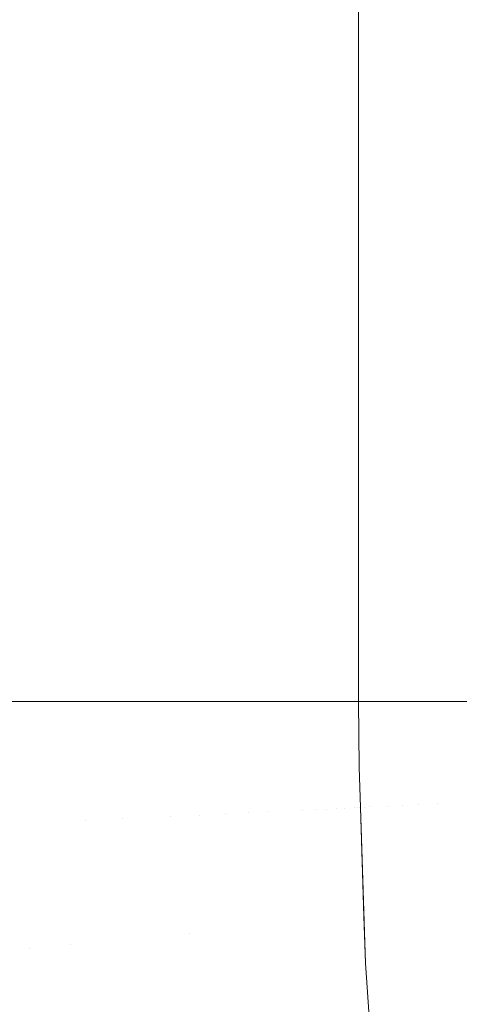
# Model space of a CAD drawing. Header units: centimetres. Extents: x -17.1 to 18.2, y 4.2 to 6.
# Tile 135 of 256: x -5.2519 to -5.2255, y 4.6821 to 4.7411. Entities that reach past the tile are written whole.
import ezdxf

# ---------------------------------------------------------------- set-up
doc = ezdxf.new("R2010")
doc.units = ezdxf.units.CM
doc.header["$LTSCALE"] = 2.54
doc.layers.add('Lucido design-1', color=7, linetype='Continuous')

# ---------------------------------------------------------------- blocks, each defined once
blk = doc.blocks.new('Gruppo-3-1')
at = {"color": 7, "linetype": 'Continuous', "lineweight": 9}
for points in [[(-17.020308, 5.900212, -2276.22217), (-17.020308, 4.300212, -2276.22217), (18.147234, 4.300212, -2276.22217), (18.147234, 5.900212, -2276.22217)], [(-5.231566, 4.700212, -2276.92217), (-5.231566, 5.900212, -2276.92217), (-5.231566, 5.900212, -2276.72217), (-5.231566, 4.700212, -2276.72217)]]:
    blk.add_3dface(points, dxfattribs=at)
for points, invisible_edges in [([(-5.25162, 4.700212, -2276.993828), (-5.253113, 4.700212, -2276.995983), (-5.253113, 5.900212, -2276.995983), (-5.251592, 5.900212, -2276.993788)], 10), ([(-5.251592, 5.900212, -2276.993788), (-5.25096, 5.900212, -2276.992875), (-5.25096, 4.700212, -2276.992875), (-5.25162, 4.700212, -2276.993828)], 10), ([(-5.248828, 4.700212, -2276.989502), (-5.249164, 4.700212, -2276.990033), (-5.25096, 5.900212, -2276.992875), (-5.250344, 5.900212, -2276.991901)], 10), ([(-5.249164, 4.700212, -2276.990033), (-5.25096, 4.700212, -2276.992875), (-5.25096, 5.900212, -2276.992875)], 10), ([(-5.250344, 5.900212, -2276.991901), (-5.248828, 5.900212, -2276.989502), (-5.248828, 4.700212, -2276.989502)], 10), ([(-5.248828, 5.900212, -2276.989502), (-5.246895, 4.700212, -2276.986138), (-5.248017, 4.700212, -2276.98809)], 9), ([(-5.248828, 5.900212, -2276.989502), (-5.246731, 5.900212, -2276.985852), (-5.246731, 4.700212, -2276.985852), (-5.246895, 4.700212, -2276.986138)], 10), ([(-5.248017, 4.700212, -2276.98809), (-5.248828, 4.700212, -2276.989502), (-5.248828, 5.900212, -2276.989502)], 10), ([(-5.246731, 5.900212, -2276.985852), (-5.244685, 5.900212, -2276.981914), (-5.244685, 4.700212, -2276.981914), (-5.244816, 4.700212, -2276.982167)], 10), ([(-5.244816, 4.700212, -2276.982167), (-5.246731, 4.700212, -2276.985852), (-5.246731, 5.900212, -2276.985852)], 10), ([(-5.244685, 5.900212, -2276.981914), (-5.242708, 5.900212, -2276.977684), (-5.242708, 4.700212, -2276.977684), (-5.242923, 4.700212, -2276.978145)], 10), ([(-5.242923, 4.700212, -2276.978145), (-5.244685, 4.700212, -2276.981914), (-5.244685, 5.900212, -2276.981914)], 10), ([(-5.240822, 5.900212, -2276.973159), (-5.240822, 4.700212, -2276.973159), (-5.242708, 4.700212, -2276.977684), (-5.242708, 5.900212, -2276.977684)], 5), ([(-5.240822, 5.900212, -2276.973159), (-5.239048, 5.900212, -2276.968341), (-5.239048, 4.700212, -2276.968341), (-5.23967, 4.700212, -2276.970032)], 10), ([(-5.23967, 4.700212, -2276.970032), (-5.240822, 4.700212, -2276.973159), (-5.240822, 5.900212, -2276.973159)], 10), ([(-5.237409, 5.900212, -2276.963241), (-5.237409, 4.700212, -2276.963241), (-5.239048, 4.700212, -2276.968341), (-5.239048, 5.900212, -2276.968341)], 5), ([(-5.237409, 5.900212, -2276.963241), (-5.235931, 5.900212, -2276.957874), (-5.235931, 4.700212, -2276.957874), (-5.237056, 4.700212, -2276.96196)], 10), ([(-5.237056, 4.700212, -2276.96196), (-5.237409, 4.700212, -2276.963241), (-5.237409, 5.900212, -2276.963241)], 10), ([(-5.235931, 5.900212, -2276.957874), (-5.234636, 5.900212, -2276.952263), (-5.234636, 4.700212, -2276.952263), (-5.235045, 4.700212, -2276.954038)], 10), ([(-5.235045, 4.700212, -2276.954038), (-5.235931, 4.700212, -2276.957874), (-5.235931, 5.900212, -2276.957874)], 10), ([(-5.233546, 5.900212, -2276.94644), (-5.233546, 4.700212, -2276.94644), (-5.234636, 4.700212, -2276.952263), (-5.234636, 5.900212, -2276.952263)], 5), ([(-5.233546, 5.900212, -2276.94644), (-5.23268, 5.900212, -2276.94044), (-5.23268, 4.700212, -2276.94044), (-5.233535, 4.700212, -2276.946366)], 10), ([(-5.233535, 4.700212, -2276.946366), (-5.233546, 4.700212, -2276.94644), (-5.233546, 5.900212, -2276.94644)], 10), ([(-5.23268, 5.900212, -2276.94044), (-5.232055, 5.900212, -2276.934308), (-5.232055, 4.700212, -2276.934308), (-5.232533, 4.700212, -2276.938996)], 10), ([(-5.232533, 4.700212, -2276.938996), (-5.23268, 4.700212, -2276.94044), (-5.23268, 5.900212, -2276.94044)], 10), ([(-5.232055, 5.900212, -2276.934308), (-5.231682, 5.900212, -2276.928092), (-5.231682, 4.700212, -2276.928092), (-5.231915, 4.700212, -2276.93198)], 10), ([(-5.231915, 4.700212, -2276.93198), (-5.232055, 4.700212, -2276.934308), (-5.232055, 5.900212, -2276.934308)], 10), ([(-5.231628, 4.700212, -2276.925343), (-5.231682, 4.700212, -2276.928092), (-5.231682, 5.900212, -2276.928092), (-5.231627, 5.900212, -2276.925294)], 10), ([(-5.231627, 5.900212, -2276.925294), (-5.231566, 5.900212, -2276.92217), (-5.231566, 4.700212, -2276.92217), (-5.231628, 4.700212, -2276.925343)], 8), ([(-5.231473, 4.700212, -2276.717712), (-5.231566, 4.700212, -2276.72217), (-5.231566, 5.900212, -2276.72217), (-5.231501, 5.900212, -2276.719046)], 8), ([(-5.231501, 5.900212, -2276.719046), (-5.231436, 5.900212, -2276.715909), (-5.231436, 4.700212, -2276.715909), (-5.231473, 4.700212, -2276.717712)], 10), ([(-5.231266, 4.700212, -2276.713186), (-5.231436, 4.700212, -2276.715909), (-5.231436, 5.900212, -2276.715909), (-5.231243, 5.900212, -2276.712818)], 10), ([(-5.231243, 5.900212, -2276.712818), (-5.231052, 5.900212, -2276.70974), (-5.231052, 4.700212, -2276.70974), (-5.231266, 4.700212, -2276.713186)], 10), ([(-5.230424, 4.700212, -2276.703684), (-5.230934, 4.700212, -2276.708602), (-5.231052, 5.900212, -2276.70974), (-5.230731, 5.900212, -2276.706643)], 10), ([(-5.230934, 4.700212, -2276.708602), (-5.231052, 4.700212, -2276.70974), (-5.231052, 5.900212, -2276.70974)], 10), ([(-5.230731, 5.900212, -2276.706643), (-5.230424, 5.900212, -2276.703684), (-5.230424, 4.700212, -2276.703684)], 10), ([(-5.22979, 4.700212, -2276.699323), (-5.230424, 4.700212, -2276.703684), (-5.230424, 5.900212, -2276.703684), (-5.229969, 5.900212, -2276.700558)], 10), ([(-5.229969, 5.900212, -2276.700558), (-5.229566, 5.900212, -2276.697784), (-5.229566, 4.700212, -2276.697784), (-5.22979, 4.700212, -2276.699323)], 10), ([(-5.22898, 4.700212, -2276.69466), (-5.229566, 4.700212, -2276.697784), (-5.229566, 5.900212, -2276.697784), (-5.228968, 5.900212, -2276.694596)], 10), ([(-5.228968, 5.900212, -2276.694596), (-5.228496, 5.900212, -2276.692078), (-5.228496, 4.700212, -2276.692078), (-5.22898, 4.700212, -2276.69466)], 10), ([(-5.228017, 4.700212, -2276.690001), (-5.228496, 4.700212, -2276.692078), (-5.228496, 5.900212, -2276.692078), (-5.227738, 5.900212, -2276.688788)], 10), ([(-5.227738, 5.900212, -2276.688788), (-5.227233, 5.900212, -2276.686595), (-5.227233, 4.700212, -2276.686595), (-5.228017, 4.700212, -2276.690001)], 10), ([(-5.225799, 4.700212, -2276.68136), (-5.226896, 4.700212, -2276.685366), (-5.227233, 5.900212, -2276.686595), (-5.226293, 5.900212, -2276.683161)], 10), ([(-5.226896, 4.700212, -2276.685366), (-5.227233, 4.700212, -2276.686595), (-5.227233, 5.900212, -2276.686595)], 10), ([(-5.226293, 5.900212, -2276.683161), (-5.225799, 5.900212, -2276.68136), (-5.225799, 4.700212, -2276.68136)], 10), ([(-5.224218, 4.700212, -2276.676389), (-5.225799, 4.700212, -2276.68136), (-5.225799, 5.900212, -2276.68136), (-5.225501, 5.900212, -2276.680423)], 10), ([(-5.253113, 4.700212, -2276.995983), (-5.25162, 4.700212, -2276.993828), (-5.251289, 4.685372, -2276.993838), (-5.252583, 4.685246, -2276.995693)], 14), ([(-5.251289, 4.685372, -2276.993838), (-5.25162, 4.700212, -2276.993828), (-5.25096, 4.700212, -2276.992875)], 9), ([(-5.25096, 4.700212, -2276.992875), (-5.250042, 4.685494, -2276.991952), (-5.251289, 4.685372, -2276.993838)], 11), ([(-5.25096, 4.700212, -2276.992875), (-5.249164, 4.700212, -2276.990033), (-5.248842, 4.685611, -2276.990039), (-5.250042, 4.685494, -2276.991952)], 14), ([(-5.248842, 4.685611, -2276.990039), (-5.249164, 4.700212, -2276.990033), (-5.247924, 4.693077, -2276.988101)], 11), ([(-5.247924, 4.693077, -2276.988101), (-5.249164, 4.700212, -2276.990033), (-5.248828, 4.700212, -2276.989502)], 9), ([(-5.248828, 4.700212, -2276.989502), (-5.248017, 4.700212, -2276.98809), (-5.247924, 4.693077, -2276.988101)], 10), ([(-5.247924, 4.693077, -2276.988101), (-5.248017, 4.700212, -2276.98809), (-5.246895, 4.700212, -2276.986138), (-5.246815, 4.69313, -2276.986141)], 13), ([(-5.245754, 4.693181, -2276.984163), (-5.246815, 4.69313, -2276.986141), (-5.246895, 4.700212, -2276.986138), (-5.246731, 4.700212, -2276.985852)], 11), ([(-5.245754, 4.693181, -2276.984163), (-5.246731, 4.700212, -2276.985852), (-5.244816, 4.700212, -2276.982167)], 9), ([(-5.244816, 4.700212, -2276.982167), (-5.244738, 4.69323, -2276.98217), (-5.245754, 4.693181, -2276.984163)], 11), ([(-5.243768, 4.693276, -2276.980164), (-5.244738, 4.69323, -2276.98217), (-5.244816, 4.700212, -2276.982167), (-5.244685, 4.700212, -2276.981914)], 11), ([(-5.244685, 4.700212, -2276.981914), (-5.242923, 4.700212, -2276.978145), (-5.242842, 4.693321, -2276.978149), (-5.243768, 4.693276, -2276.980164)], 14), ([(-5.242842, 4.693321, -2276.978149), (-5.242923, 4.700212, -2276.978145), (-5.242708, 4.700212, -2276.977684)], 9), ([(-5.241124, 4.693403, -2276.974099), (-5.242842, 4.693321, -2276.978149), (-5.242708, 4.700212, -2276.977684)], 11), ([(-5.242708, 4.700212, -2276.977684), (-5.240822, 4.700212, -2276.973159), (-5.241124, 4.693403, -2276.974099)], 10), ([(-5.239576, 4.693477, -2276.97004), (-5.241124, 4.693403, -2276.974099), (-5.240822, 4.700212, -2276.973159)], 11), ([(-5.240822, 4.700212, -2276.973159), (-5.23967, 4.700212, -2276.970032), (-5.239576, 4.693477, -2276.97004)], 10), ([(-5.239576, 4.693477, -2276.97004), (-5.23967, 4.700212, -2276.970032), (-5.239048, 4.700212, -2276.968341)], 9), ([(-5.239048, 4.700212, -2276.968341), (-5.238193, 4.693543, -2276.96599), (-5.239576, 4.693477, -2276.97004)], 11), ([(-5.238193, 4.693543, -2276.96599), (-5.239048, 4.700212, -2276.968341), (-5.237409, 4.700212, -2276.963241)], 9), ([(-5.237409, 4.700212, -2276.963241), (-5.236966, 4.693602, -2276.961965), (-5.238193, 4.693543, -2276.96599)], 11), ([(-5.237409, 4.700212, -2276.963241), (-5.237056, 4.700212, -2276.96196), (-5.236966, 4.693602, -2276.961965)], 10), ([(-5.236966, 4.693602, -2276.961965), (-5.237056, 4.700212, -2276.96196), (-5.235931, 4.700212, -2276.957874), (-5.235888, 4.693654, -2276.957979)], 13), ([(-5.234951, 4.693699, -2276.954044), (-5.235888, 4.693654, -2276.957979), (-5.235931, 4.700212, -2276.957874)], 11), ([(-5.235931, 4.700212, -2276.957874), (-5.235045, 4.700212, -2276.954038), (-5.234951, 4.693699, -2276.954044)], 10), ([(-5.234951, 4.693699, -2276.954044), (-5.235045, 4.700212, -2276.954038), (-5.234636, 4.700212, -2276.952263)], 9), ([(-5.234636, 4.700212, -2276.952263), (-5.234147, 4.693737, -2276.95017), (-5.234951, 4.693699, -2276.954044)], 11), ([(-5.234147, 4.693737, -2276.95017), (-5.234636, 4.700212, -2276.952263), (-5.233546, 4.700212, -2276.94644)], 9), ([(-5.233546, 4.700212, -2276.94644), (-5.233466, 4.69377, -2276.946366), (-5.234147, 4.693737, -2276.95017)], 11), ([(-5.233546, 4.700212, -2276.94644), (-5.233535, 4.700212, -2276.946366), (-5.233466, 4.69377, -2276.946366)], 10), ([(-5.233535, 4.700212, -2276.946366), (-5.23268, 4.700212, -2276.94044), (-5.232901, 4.693797, -2276.942641)], 10), ([(-5.232901, 4.693797, -2276.942641), (-5.233466, 4.69377, -2276.946366), (-5.233535, 4.700212, -2276.946366)], 11), ([(-5.232443, 4.693819, -2276.938998), (-5.232901, 4.693797, -2276.942641), (-5.23268, 4.700212, -2276.94044)], 11), ([(-5.23268, 4.700212, -2276.94044), (-5.232533, 4.700212, -2276.938996), (-5.232443, 4.693819, -2276.938998)], 10), ([(-5.232443, 4.693819, -2276.938998), (-5.232533, 4.700212, -2276.938996), (-5.232055, 4.700212, -2276.934308), (-5.232085, 4.693836, -2276.935444)], 13), ([(-5.231818, 4.693849, -2276.931982), (-5.232085, 4.693836, -2276.935444), (-5.232055, 4.700212, -2276.934308)], 11), ([(-5.232055, 4.700212, -2276.934308), (-5.231915, 4.700212, -2276.93198), (-5.231818, 4.693849, -2276.931982)], 10), ([(-5.231915, 4.700212, -2276.93198), (-5.231682, 4.700212, -2276.928092), (-5.231636, 4.693858, -2276.928615)], 10), ([(-5.231636, 4.693858, -2276.928615), (-5.231818, 4.693849, -2276.931982), (-5.231915, 4.700212, -2276.93198)], 11), ([(-5.231532, 4.693863, -2276.925344), (-5.231636, 4.693858, -2276.928615), (-5.231682, 4.700212, -2276.928092)], 11), ([(-5.231682, 4.700212, -2276.928092), (-5.231628, 4.700212, -2276.925343), (-5.231532, 4.693863, -2276.925344)], 10), ([(-5.231628, 4.700212, -2276.925343), (-5.231566, 4.700212, -2276.92217), (-5.23154, 4.696285, -2276.92217)], 8), ([(-5.23154, 4.696285, -2276.92217), (-5.231532, 4.693863, -2276.925344), (-5.231628, 4.700212, -2276.925343)], 11), ([(-5.231566, 4.700212, -2276.92217), (-5.231566, 4.700212, -2276.72217), (-5.23154, 4.696285, -2276.72217), (-5.23154, 4.696285, -2276.92217)], 4), ([(-5.23154, 4.696285, -2276.72217), (-5.231566, 4.700212, -2276.72217), (-5.231473, 4.700212, -2276.717712), (-5.231433, 4.693868, -2276.717712)], 12), ([(-5.231433, 4.693868, -2276.717712), (-5.231473, 4.700212, -2276.717712), (-5.231436, 4.700212, -2276.715909)], 9), ([(-5.231231, 4.693877, -2276.713185), (-5.231433, 4.693868, -2276.717712), (-5.231436, 4.700212, -2276.715909)], 11), ([(-5.231436, 4.700212, -2276.715909), (-5.231266, 4.700212, -2276.713186), (-5.231231, 4.693877, -2276.713185)], 10), ([(-5.231231, 4.693877, -2276.713185), (-5.231266, 4.700212, -2276.713186), (-5.231052, 4.700212, -2276.70974)], 9), ([(-5.231052, 4.700212, -2276.70974), (-5.230887, 4.693894, -2276.7086), (-5.231231, 4.693877, -2276.713185)], 11), ([(-5.231052, 4.700212, -2276.70974), (-5.230934, 4.700212, -2276.708602), (-5.230887, 4.693894, -2276.7086)], 10), ([(-5.230887, 4.693894, -2276.7086), (-5.230934, 4.700212, -2276.708602), (-5.230424, 4.700212, -2276.703684), (-5.230394, 4.693917, -2276.703974)], 13), ([(-5.229747, 4.693948, -2276.699319), (-5.230394, 4.693917, -2276.703974), (-5.230424, 4.700212, -2276.703684)], 11), ([(-5.230424, 4.700212, -2276.703684), (-5.22979, 4.700212, -2276.699323), (-5.229747, 4.693948, -2276.699319)], 10), ([(-5.229747, 4.693948, -2276.699319), (-5.22979, 4.700212, -2276.699323), (-5.229566, 4.700212, -2276.697784)], 9), ([(-5.228944, 4.693987, -2276.694654), (-5.229747, 4.693948, -2276.699319), (-5.229566, 4.700212, -2276.697784)], 11), ([(-5.229566, 4.700212, -2276.697784), (-5.22898, 4.700212, -2276.69466), (-5.228944, 4.693987, -2276.694654)], 10), ([(-5.228944, 4.693987, -2276.694654), (-5.22898, 4.700212, -2276.69466), (-5.228496, 4.700212, -2276.692078)], 9), ([(-5.228496, 4.700212, -2276.692078), (-5.227979, 4.694033, -2276.689995), (-5.228944, 4.693987, -2276.694654)], 11), ([(-5.228496, 4.700212, -2276.692078), (-5.228017, 4.700212, -2276.690001), (-5.227979, 4.694033, -2276.689995)], 10), ([(-5.227979, 4.694033, -2276.689995), (-5.228017, 4.700212, -2276.690001), (-5.227233, 4.700212, -2276.686595)], 9), ([(-5.227233, 4.700212, -2276.686595), (-5.226851, 4.694087, -2276.68536), (-5.227979, 4.694033, -2276.689995)], 11), ([(-5.227233, 4.700212, -2276.686595), (-5.226896, 4.700212, -2276.685366), (-5.226851, 4.694087, -2276.68536)], 10), ([(-5.226851, 4.694087, -2276.68536), (-5.226896, 4.700212, -2276.685366), (-5.225799, 4.700212, -2276.68136)], 9), ([(-5.225799, 4.700212, -2276.68136), (-5.225559, 4.694149, -2276.680769), (-5.226851, 4.694087, -2276.68536)], 11), ([(-5.224104, 4.694219, -2276.676241), (-5.225559, 4.694149, -2276.680769), (-5.225799, 4.700212, -2276.68136), (-5.224218, 4.700212, -2276.676389)], 11), ([(-5.23154, 4.696285, -2276.92217), (-5.231461, 4.693866, -2276.92217), (-5.231532, 4.693863, -2276.925344)], 10), ([(-5.231461, 4.693866, -2276.92217), (-5.23154, 4.696285, -2276.92217), (-5.23154, 4.696285, -2276.72217), (-5.231461, 4.693866, -2276.72217)], 10), ([(-5.231433, 4.693868, -2276.717712), (-5.231461, 4.693866, -2276.72217), (-5.23154, 4.696285, -2276.72217)], 9), ([(-5.230394, 4.693917, -2276.703974), (-5.230187, 4.68743, -2276.703974), (-5.230679, 4.687382, -2276.7086), (-5.230887, 4.693894, -2276.7086)], 15), ([(-5.229747, 4.693948, -2276.699319), (-5.229542, 4.687493, -2276.699319), (-5.230187, 4.68743, -2276.703974), (-5.230394, 4.693917, -2276.703974)], 15), ([(-5.228944, 4.693987, -2276.694654), (-5.228739, 4.687571, -2276.694654), (-5.229542, 4.687493, -2276.699319), (-5.229747, 4.693948, -2276.699319)], 15), ([(-5.227979, 4.694033, -2276.689995), (-5.227776, 4.687665, -2276.689995), (-5.228739, 4.687571, -2276.694654), (-5.228944, 4.693987, -2276.694654)], 15), ([(-5.226851, 4.694087, -2276.68536), (-5.22665, 4.687775, -2276.68536), (-5.227776, 4.687665, -2276.689995), (-5.227979, 4.694033, -2276.689995)], 15), ([(-5.225559, 4.694149, -2276.680769), (-5.22536, 4.6879, -2276.680769), (-5.22665, 4.687775, -2276.68536), (-5.226851, 4.694087, -2276.68536)], 15), ([(-5.224104, 4.694219, -2276.676241), (-5.223907, 4.688042, -2276.676241), (-5.22536, 4.6879, -2276.680769), (-5.225559, 4.694149, -2276.680769)], 15), ([(-5.241736, 4.686304, -2276.976126), (-5.242842, 4.693321, -2276.978149), (-5.241124, 4.693403, -2276.974099)], 11), ([(-5.241124, 4.693403, -2276.974099), (-5.2409, 4.686385, -2276.974099), (-5.241736, 4.686304, -2276.976126)], 11), ([(-5.239576, 4.693477, -2276.97004), (-5.239355, 4.686536, -2276.97004), (-5.2409, 4.686385, -2276.974099), (-5.241124, 4.693403, -2276.974099)], 15), ([(-5.238193, 4.693543, -2276.96599), (-5.237974, 4.68667, -2276.96599), (-5.239355, 4.686536, -2276.97004), (-5.239576, 4.693477, -2276.97004)], 15), ([(-5.236966, 4.693602, -2276.961965), (-5.236749, 4.68679, -2276.961965), (-5.237974, 4.68667, -2276.96599), (-5.238193, 4.693543, -2276.96599)], 15), ([(-5.235888, 4.693654, -2276.957979), (-5.235673, 4.686895, -2276.957979), (-5.236749, 4.68679, -2276.961965), (-5.236966, 4.693602, -2276.961965)], 15), ([(-5.234951, 4.693699, -2276.954044), (-5.234737, 4.686986, -2276.954044), (-5.235673, 4.686895, -2276.957979), (-5.235888, 4.693654, -2276.957979)], 15), ([(-5.234147, 4.693737, -2276.95017), (-5.233934, 4.687064, -2276.95017), (-5.234737, 4.686986, -2276.954044), (-5.234951, 4.693699, -2276.954044)], 15), ([(-5.233466, 4.69377, -2276.946366), (-5.233254, 4.687131, -2276.946366), (-5.233934, 4.687064, -2276.95017), (-5.234147, 4.693737, -2276.95017)], 15), ([(-5.232901, 4.693797, -2276.942641), (-5.23269, 4.687186, -2276.942641), (-5.233254, 4.687131, -2276.946366), (-5.233466, 4.69377, -2276.946366)], 15), ([(-5.232443, 4.693819, -2276.938998), (-5.232233, 4.68723, -2276.938998), (-5.23269, 4.687186, -2276.942641), (-5.232901, 4.693797, -2276.942641)], 15), ([(-5.232085, 4.693836, -2276.935444), (-5.231875, 4.687265, -2276.935444), (-5.232233, 4.68723, -2276.938998), (-5.232443, 4.693819, -2276.938998)], 15), ([(-5.231818, 4.693849, -2276.931982), (-5.231609, 4.687291, -2276.931982), (-5.231875, 4.687265, -2276.935444), (-5.232085, 4.693836, -2276.935444)], 15), ([(-5.231636, 4.693858, -2276.928615), (-5.231428, 4.687309, -2276.928615), (-5.231609, 4.687291, -2276.931982), (-5.231818, 4.693849, -2276.931982)], 15), ([(-5.231532, 4.693863, -2276.925344), (-5.231323, 4.687319, -2276.925344), (-5.231428, 4.687309, -2276.928615), (-5.231636, 4.693858, -2276.928615)], 15), ([(-5.231461, 4.693866, -2276.92217), (-5.231248, 4.687324, -2276.92217), (-5.231323, 4.687319, -2276.925344), (-5.231532, 4.693863, -2276.925344)], 14), ([(-5.231433, 4.693868, -2276.717712), (-5.231224, 4.687329, -2276.717712), (-5.231157, 4.684525, -2276.72217), (-5.231461, 4.693866, -2276.72217)], 11), ([(-5.231248, 4.687324, -2276.92217), (-5.231461, 4.693866, -2276.92217), (-5.231461, 4.693866, -2276.72217), (-5.231157, 4.684525, -2276.72217)], 10), ([(-5.231231, 4.693877, -2276.713185), (-5.231023, 4.687348, -2276.713185), (-5.231224, 4.687329, -2276.717712), (-5.231433, 4.693868, -2276.717712)], 15), ([(-5.230887, 4.693894, -2276.7086), (-5.230679, 4.687382, -2276.7086), (-5.231023, 4.687348, -2276.713185), (-5.231231, 4.693877, -2276.713185)], 15), ([(-5.247924, 4.693077, -2276.988101), (-5.247689, 4.685723, -2276.988101), (-5.248842, 4.685611, -2276.990039)], 11), ([(-5.246815, 4.69313, -2276.986141), (-5.246583, 4.685831, -2276.986141), (-5.247689, 4.685723, -2276.988101), (-5.247924, 4.693077, -2276.988101)], 15), ([(-5.245523, 4.685934, -2276.984163), (-5.246583, 4.685831, -2276.986141), (-5.246815, 4.69313, -2276.986141), (-5.245754, 4.693181, -2276.984163)], 15), ([(-5.245754, 4.693181, -2276.984163), (-5.244738, 4.69323, -2276.98217), (-5.244508, 4.686033, -2276.98217), (-5.245523, 4.685934, -2276.984163)], 15), ([(-5.24354, 4.686128, -2276.980164), (-5.244508, 4.686033, -2276.98217), (-5.244738, 4.69323, -2276.98217), (-5.243768, 4.693276, -2276.980164)], 15), ([(-5.243768, 4.693276, -2276.980164), (-5.242842, 4.693321, -2276.978149), (-5.242616, 4.686218, -2276.978149), (-5.24354, 4.686128, -2276.980164)], 15), ([(-5.241736, 4.686304, -2276.976126), (-5.242616, 4.686218, -2276.978149), (-5.242842, 4.693321, -2276.978149)], 11), ([(-5.230317, 4.680678, -2276.7086), (-5.230679, 4.687382, -2276.7086), (-5.230187, 4.68743, -2276.703974), (-5.229826, 4.680751, -2276.703974)], 15), ([(-5.229826, 4.680751, -2276.703974), (-5.230187, 4.68743, -2276.703974), (-5.229542, 4.687493, -2276.699319), (-5.229183, 4.680847, -2276.699319)], 15), ([(-5.229183, 4.680847, -2276.699319), (-5.229542, 4.687493, -2276.699319), (-5.228739, 4.687571, -2276.694654), (-5.228382, 4.680966, -2276.694654)], 15), ([(-5.228382, 4.680966, -2276.694654), (-5.228739, 4.687571, -2276.694654), (-5.227776, 4.687665, -2276.689995), (-5.227422, 4.681109, -2276.689995)], 15), ([(-5.227422, 4.681109, -2276.689995), (-5.227776, 4.687665, -2276.689995), (-5.22665, 4.687775, -2276.68536), (-5.226299, 4.681276, -2276.68536)], 15), ([(-5.226299, 4.681276, -2276.68536), (-5.22665, 4.687775, -2276.68536), (-5.22536, 4.6879, -2276.680769), (-5.225013, 4.681468, -2276.680769)], 15), ([(-5.23637, 4.679777, -2276.961965), (-5.236749, 4.68679, -2276.961965), (-5.235673, 4.686895, -2276.957979), (-5.235297, 4.679937, -2276.957979)], 15), ([(-5.235297, 4.679937, -2276.957979), (-5.235673, 4.686895, -2276.957979), (-5.234737, 4.686986, -2276.954044), (-5.234364, 4.680076, -2276.954044)], 15), ([(-5.234364, 4.680076, -2276.954044), (-5.234737, 4.686986, -2276.954044), (-5.233934, 4.687064, -2276.95017), (-5.233563, 4.680195, -2276.95017)], 15), ([(-5.233563, 4.680195, -2276.95017), (-5.233934, 4.687064, -2276.95017), (-5.233254, 4.687131, -2276.946366), (-5.232885, 4.680296, -2276.946366)], 15), ([(-5.232885, 4.680296, -2276.946366), (-5.233254, 4.687131, -2276.946366), (-5.23269, 4.687186, -2276.942641), (-5.232322, 4.68038, -2276.942641)], 15), ([(-5.232322, 4.68038, -2276.942641), (-5.23269, 4.687186, -2276.942641), (-5.232233, 4.68723, -2276.938998), (-5.231866, 4.680447, -2276.938998)], 15), ([(-5.231866, 4.680447, -2276.938998), (-5.232233, 4.68723, -2276.938998), (-5.231875, 4.687265, -2276.935444), (-5.23151, 4.680501, -2276.935444)], 15), ([(-5.23151, 4.680501, -2276.935444), (-5.231875, 4.687265, -2276.935444), (-5.231609, 4.687291, -2276.931982), (-5.231244, 4.68054, -2276.931982)], 15), ([(-5.231244, 4.68054, -2276.931982), (-5.231609, 4.687291, -2276.931982), (-5.231428, 4.687309, -2276.928615), (-5.231063, 4.680567, -2276.928615)], 15), ([(-5.23096, 4.680582, -2276.925344), (-5.231063, 4.680567, -2276.928615), (-5.231428, 4.687309, -2276.928615), (-5.231323, 4.687319, -2276.925344)], 15), ([(-5.231323, 4.687319, -2276.925344), (-5.231248, 4.687324, -2276.92217), (-5.231157, 4.684525, -2276.92217)], 9), ([(-5.23096, 4.680582, -2276.925344), (-5.231323, 4.687319, -2276.925344), (-5.231157, 4.684525, -2276.92217)], 11), ([(-5.231157, 4.684525, -2276.72217), (-5.231157, 4.684525, -2276.92217), (-5.231248, 4.687324, -2276.92217)], 9), ([(-5.230861, 4.680597, -2276.717712), (-5.231224, 4.687329, -2276.717712), (-5.231023, 4.687348, -2276.713185), (-5.23066, 4.680627, -2276.713185)], 15), ([(-5.231157, 4.684525, -2276.72217), (-5.231224, 4.687329, -2276.717712), (-5.230861, 4.680597, -2276.717712)], 11), ([(-5.23066, 4.680627, -2276.713185), (-5.231023, 4.687348, -2276.713185), (-5.230679, 4.687382, -2276.7086), (-5.230317, 4.680678, -2276.7086)], 15), ([(-5.241343, 4.679036, -2276.976126), (-5.242221, 4.678906, -2276.978149), (-5.242616, 4.686218, -2276.978149), (-5.241736, 4.686304, -2276.976126)], 15), ([(-5.241736, 4.686304, -2276.976126), (-5.2409, 4.686385, -2276.974099), (-5.24051, 4.679161, -2276.974099), (-5.241343, 4.679036, -2276.976126)], 15), ([(-5.24051, 4.679161, -2276.974099), (-5.2409, 4.686385, -2276.974099), (-5.239355, 4.686536, -2276.97004), (-5.238969, 4.67939, -2276.97004)], 15), ([(-5.238969, 4.67939, -2276.97004), (-5.239355, 4.686536, -2276.97004), (-5.237974, 4.68667, -2276.96599), (-5.237591, 4.679595, -2276.96599)], 15), ([(-5.237591, 4.679595, -2276.96599), (-5.237974, 4.68667, -2276.96599), (-5.236749, 4.68679, -2276.961965), (-5.23637, 4.679777, -2276.961965)], 15), ([(-5.24843, 4.677981, -2276.990039), (-5.248842, 4.685611, -2276.990039), (-5.247689, 4.685723, -2276.988101), (-5.24728, 4.678153, -2276.988101)], 15), ([(-5.24728, 4.678153, -2276.988101), (-5.247689, 4.685723, -2276.988101), (-5.246583, 4.685831, -2276.986141), (-5.246177, 4.678317, -2276.986141)], 15), ([(-5.24512, 4.678474, -2276.984163), (-5.246177, 4.678317, -2276.986141), (-5.246583, 4.685831, -2276.986141), (-5.245523, 4.685934, -2276.984163)], 15), ([(-5.245523, 4.685934, -2276.984163), (-5.244508, 4.686033, -2276.98217), (-5.244108, 4.678625, -2276.98217), (-5.24512, 4.678474, -2276.984163)], 15), ([(-5.243142, 4.678769, -2276.980164), (-5.244108, 4.678625, -2276.98217), (-5.244508, 4.686033, -2276.98217), (-5.24354, 4.686128, -2276.980164)], 15), ([(-5.24354, 4.686128, -2276.980164), (-5.242616, 4.686218, -2276.978149), (-5.242221, 4.678906, -2276.978149), (-5.243142, 4.678769, -2276.980164)], 15), ([(-5.252161, 4.677426, -2276.995693), (-5.252583, 4.685246, -2276.995693), (-5.251289, 4.685372, -2276.993838), (-5.25087, 4.677618, -2276.993838)], 15), ([(-5.25087, 4.677618, -2276.993838), (-5.251289, 4.685372, -2276.993838), (-5.250042, 4.685494, -2276.991952), (-5.249627, 4.677803, -2276.991952)], 15), ([(-5.249627, 4.677803, -2276.991952), (-5.250042, 4.685494, -2276.991952), (-5.248842, 4.685611, -2276.990039), (-5.24843, 4.677981, -2276.990039)], 15), ([(-5.231157, 4.684525, -2276.92217), (-5.230876, 4.680591, -2276.92217), (-5.23096, 4.680582, -2276.925344)], 10), ([(-5.230876, 4.680591, -2276.92217), (-5.231157, 4.684525, -2276.92217), (-5.231157, 4.684525, -2276.72217), (-5.230876, 4.680591, -2276.72217)], 10), ([(-5.230861, 4.680597, -2276.717712), (-5.230876, 4.680591, -2276.72217), (-5.231157, 4.684525, -2276.72217)], 9)]:
    blk.add_3dface(points, dxfattribs=dict(at, invisible_edges=invisible_edges))
blk = doc.blocks.new('Gruppo-4-1')
at = {"color": 7}
blk.add_blockref('Gruppo-3-1', (0, 0), dxfattribs=at)

msp = doc.modelspace()

# ---------------------------------------------------------------- block references
at = {"layer": 'Lucido design-1', "color": 7}
msp.add_blockref('Gruppo-4-1', (0, 0), dxfattribs=at)

doc.saveas('drawing.dxf')
